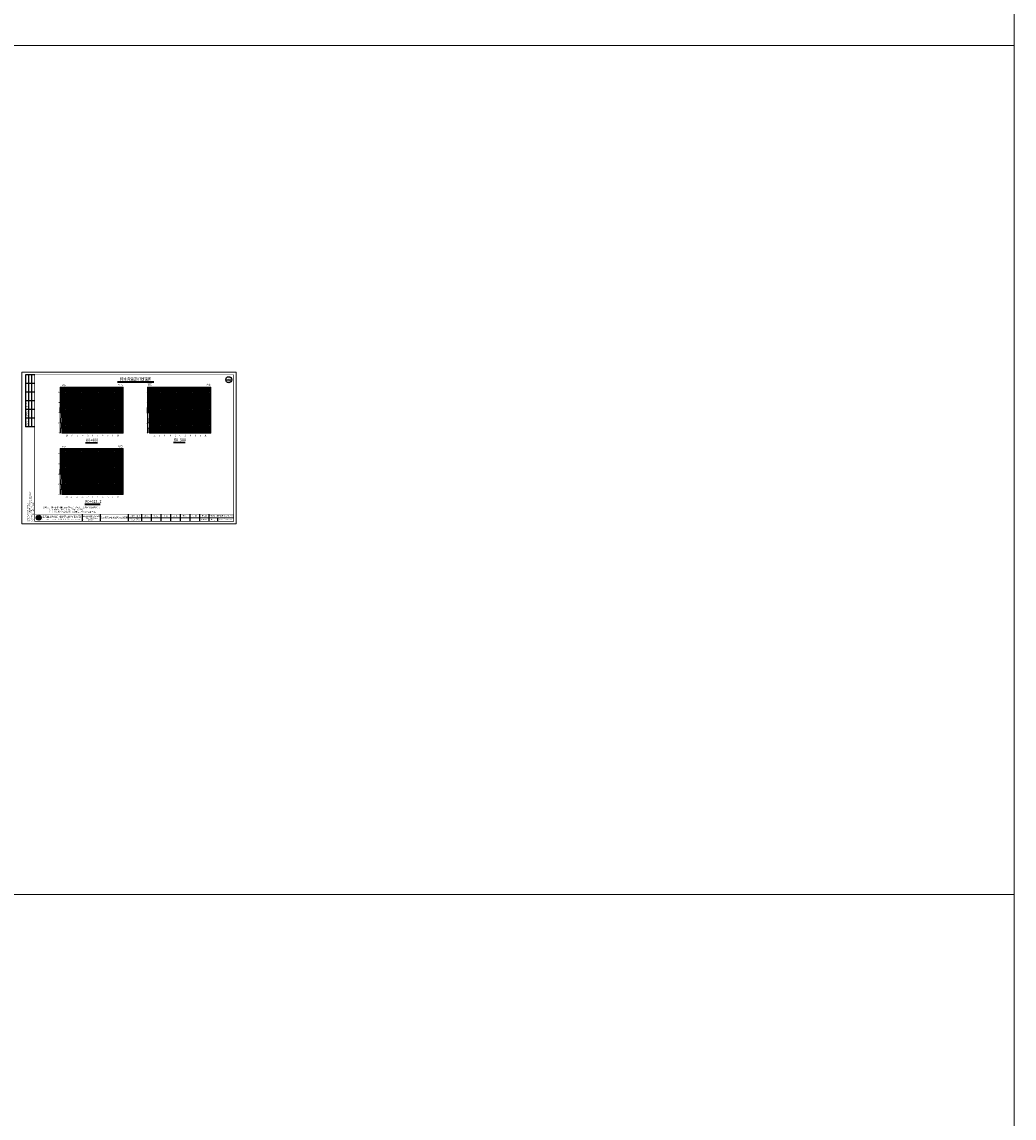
# Model space of a CAD drawing. Extents: x 464172 to 473094, y 3847158 to 3855433.
# Tile 77 of 98: x 471150 to 473094, y 3849191 to 3851338. Entities that reach past the tile are written whole.
import ezdxf
from ezdxf.enums import TextEntityAlignment as Align

# ---------------------------------------------------------------- set-up
doc = ezdxf.new("R2010")
doc.units = 0
doc.linetypes.add('4415', pattern=[5, 4, -1])
doc.layers.get('0').update_dxf_attribs({"linetype": 'CONTINUOUS'})
for name, color, linetype, lineweight in [('0.13文字', 3, 'CONTINUOUS', 13), ('2', 61, 'CONTINUOUS', 30), ('3', 8, 'CONTINUOUS', 5), ('文字', 7, 'CONTINUOUS', 15)]:
    doc.layers.add(name, color=color, linetype=linetype, lineweight=lineweight)
for name, color, linetype in [('DIMTEX', 7, 'CONTINUOUS'), ('DMX', 1, 'CONTINUOUS'), ('断面', 7, 'CONTINUOUS')]:
    doc.layers.add(name, color=color, linetype=linetype)
doc.styles.add('-仿宋_GB2312', font='FangSong_GB2312.ttf')
doc.styles.add('LYJFS', font='times.ttf', dxfattribs={"width": 0.7})
doc.styles.add('STYLE2', font='txt', dxfattribs={"width": 0.8})
doc.styles.add('仿宋', font='FangSong_GB2312.ttf', dxfattribs={"width": 0.8})
doc.styles.add('仿宋体', font='FangSong_GB2312.ttf', dxfattribs={"width": 0.8})
doc.styles.add('宋体', font='txt')
doc.styles.add('等线体', font='simhei.ttf')

# ---------------------------------------------------------------- blocks, each defined once
blk = doc.blocks.new('TK')
h = blk.add_hatch(color=152)
h.dxf.hatch_style = 1
h.paths.add_polyline_path([(37.8, 12, 1), (28.1, 12, 1)])
h.paths.add_polyline_path([(37.6, 12, 1), (28.3, 12, 1)], flags=16)
h = blk.add_hatch(color=152)
h.dxf.hatch_style = 1
edge = h.paths.add_edge_path()
edge.add_arc((34.8, 9.6), 1.46, 43.3177, 70.37)
edge.add_arc((33.4, 5.7), 5.57, 70.37, 84.5285)
edge.add_arc((32.8, -0.4), 11.7, 84.5285, 95.1775)
edge.add_arc((33, 9.9), 1.83, 111.7966, 130.9174, ccw=False)
edge.add_arc((34.9, 5.1), 6.94, 98.8427, 111.7966, ccw=False)
edge.add_arc((35.9, -1.7), 13.9, 95.2104, 98.8427, ccw=False)
edge.add_ellipse((32.9, 12.3), major_axis=(-1.77, 0), ratio=0.877698, start_angle=172.6539, end_angle=176.913)
edge.add_arc((34.5, 2), 10.2, 88.9999, 98.5227)
edge.add_arc((34.1, 4.6), 7.59, 98.5227, 116.8491)
edge.add_arc((31.3, 10.3), 1.23, 116.8491, 139.2901)
edge.add_arc((30.5, 10.9), 0.195, 139.2901, 263.0506)
edge.add_arc((30.7, 12.4), 1.71, 263.0506, 272.1363)
edge.add_arc((31.8, -18.9), 29.6, 88.4627, 92.1363, ccw=False)
edge.add_arc((32.5, 5.6), 5.1, 68.0711, 88.4627, ccw=False)
edge.add_arc((36.6, -10.9), 21.4, 95.9129, 98.7952)
edge.add_arc((35.2, -2.1), 12.5, 98.7952, 117.8497)
edge.add_arc((93.7, -228.5), 246, 104.7704, 105.1579, ccw=False)
edge.add_line((31, 9.4), (30.2, 9))
edge.add_arc((51.6, -88.1), 99.5, 100.9063, 102.3983, ccw=False)
edge.add_line((32.7, 9.6), (32.1, 9.4))
edge.add_arc((29.8, 38), 28.7, 274.6178, 279.6944)
edge.add_arc((33.9, 14.2), 4.57, 279.6944, 287.6119)
edge.add_arc((34.8, 11.4), 1.65, 287.6119, 311.5141)
edge.add_arc((35.7, 10.4), 0.275, 311.5141, 403.3177)
edge = h.paths.add_edge_path()
edge.add_arc((37.3, 13.1), 2.07, 138.9742, 204.1181, ccw=False)
edge.add_line((35.8, 14.5), (34.1, 14.5))
edge.add_line((34.1, 14.5), (34.1, 15.1))
edge.add_line((34.1, 15.1), (31.8, 15.1))
edge.add_line((31.8, 15.1), (31.8, 14.5))
edge.add_line((31.8, 14.5), (30.1, 14.5))
edge.add_arc((28.5, 13.1), 2.07, -24.1181, 41.0258, ccw=False)
edge.add_arc((27, 13.8), 3.75, 314.3441, 335.8819, ccw=False)
edge.add_arc((28.9, 14.2), 3.11, 282.3877, 290.1466)
edge.add_arc((25.9, 22.5), 12, 290.1466, 296.6495)
edge.add_ellipse((32.9, 12.3), major_axis=(-1.77, 0), ratio=0.877698, start_angle=176.913, end_angle=378.3747, ccw=False)
edge.add_ellipse((32.9, 12.3), major_axis=(-1.77, 0), ratio=0.877698, start_angle=172.6539, end_angle=176.913, ccw=False)
edge.add_ellipse((32.9, 12.3), major_axis=(-1.77, 0), ratio=0.877698, start_angle=161.6253, end_angle=172.6539, ccw=False)
edge.add_arc((40, 22.5), 12, 243.3505, 249.8534)
edge.add_arc((36.9, 14.2), 3.11, 249.8534, 257.6123)
edge.add_arc((38.9, 13.8), 3.75, 204.1181, 225.6559, ccw=False)
at = {"lineweight": 0}
for p, q in [((0, 0), (0, 297)), ((0, 297), (420, 297)), ((420, 297), (420, 0)), ((420, 0), (0, 0)), ((415, 12), (208, 12))]:
    blk.add_line(p, q, dxfattribs=at)
for p, q in [((25, 292), (7, 292)), ((7, 292), (7, 190)), ((13, 292), (13, 190)), ((19, 292), (19, 190)), ((25, 275), (7, 275)), ((25, 258), (7, 258)), ((25, 241), (7, 241)), ((25, 224), (7, 224)), ((25, 207), (7, 207)), ((25, 190), (7, 190)), ((118, 19), (118, 5)), ((153, 19), (153, 5)), ((208, 19), (208, 5)), ((234, 19), (234, 5)), ((253, 19), (253, 5)), ((272, 19), (272, 5)), ((291, 19), (291, 5)), ((310, 19), (310, 5)), ((329, 19), (329, 5)), ((348, 19), (348, 5)), ((366, 19), (366, 5)), ((383, 12), (383, 5))]:
    blk.add_line(p, q)
at = {"lineweight": 0, "const_width": 1}
blk.add_lwpolyline([(25, 292), (415, 292), (415, 5), (25, 5)], close=True, dxfattribs=at)
at = {"lineweight": 0, "const_width": 0.4}
blk.add_lwpolyline([(415, 19), (25, 19)], dxfattribs=at)
at = {"color": 152}
for points in [[(34.7, 12.2, 0.041575), (33, 12.1, 0.080135), (30.7, 11.4, 0.098231), (30.3, 11.1, 0.59944), (30.4, 10.7, 0.039664), (30.7, 10.7, -0.01603), (32.6, 10.7, -0.08921), (34.4, 10.4, 0.012577), (33.3, 10.2, 0.083333), (29.4, 8.9, -0.001691), (31, 9.4), (30.2, 9, -0.00651), (32.7, 9.6), (32.1, 9.4, 0.022155), (34.6, 9.7, 0.03456), (35.3, 9.8, 0.104673), (35.9, 10.2, 0.423464), (35.9, 10.6, 0.118589), (35.3, 11, 0.061857), (34, 11.3, 0.046498), (31.8, 11.3, -0.083624), (32.3, 11.6, -0.056582), (33.8, 12, -0.015851), (34.7, 12.1)], [(31.2, 11.8, -0.028382), (30, 11.3, -0.033867), (29.6, 11.1, 0.094254), (30.4, 12.3, 0.292155), (30.1, 14.5), (31.8, 14.5), (31.8, 15.1), (34.1, 15.1), (34.1, 14.5), (35.8, 14.5, 0.292155), (35.5, 12.3, 0.094254), (36.3, 11.1, -0.033867), (35.9, 11.3, -0.028382), (34.6, 11.8)]]:
    blk.add_lwpolyline(points, format="xyb", dxfattribs=at)
for radius in [4.84, 4.68]:
    blk.add_circle((32.9, 12), radius, dxfattribs=at)
blk.add_arc((34.9, 5.1), 6.94, 98.8427, 111.7966, dxfattribs=at)
for start_param, end_param in [(2.820893, 6.603885), (3.013378, 3.087714)]:
    blk.add_ellipse((32.9, 12.3), major_axis=(-1.77, 0), ratio=0.877698, start_param=start_param, end_param=end_param, dxfattribs=at)
at = {"style": '宋体'}
for s, height, width, p in [('江苏省水利勘测设计研究院有限公司', 3.75, 0.9, (77.1, 13.8)), ('Jiangsu Surveying and Design Institute of Water Resources Co., Ltd.', 2, 0.8, (77, 9)), ('农业综合开发中型灌区节水配套改造项目', 1.8, 0.75, (136, 14.7)), ('-江苏省徐州市丰县四联河灌区', 1.8, 0.75, (136, 11)), ('节水配套改造项目', 1.8, 0.75, (135.8, 7.9))]:
    blk.add_text(s, height=height, dxfattribs=dict(at, width=width)).set_placement(p, align=Align.MIDDLE)
at = {"style": 'LYJFS'}
for s, p in [('（阶段）', (216.8, 15.5)), ('（专业）', (216.8, 8.5))]:
    blk.add_text(s, height=2.5, dxfattribs=at).set_placement(p, align=Align.MIDDLE_CENTER)
at = {"style": '仿宋'}
blk.add_text('2018.05', height=2.5, dxfattribs=at).set_placement((357, 8.5), align=Align.MIDDLE)
at = {"rotation": 90}
for s, insert, char_height, attachment_point, style in [('会签者', (10, 215.5), 2.5, 5, '宋体'), ('日 期', (10, 232.5), 2.5, 5, '宋体'), ('会签专业', (10, 198.5), 2.5, 5, '宋体'), ('江苏省水利勘测设计研究院有限公司\\P地址：扬州市吉安路209号吉安大厦1号楼  邮编：225127\\P电话：0514-87860116  传真：0514-87889101\\P声明：未经授权，不得翻印、传播或它用。', (23.3, 4.9), 2, 7, '仿宋')]:
    blk.add_mtext(s, dxfattribs=dict(at, insert=insert, char_height=char_height, attachment_point=attachment_point, style=style))
at = {"char_height": 2.5, "attachment_point": 5, "style": '宋体'}
for s, insert in [('设计', (227.4, 15.5)), ('部分', (227.4, 8.5)), ('批 准', (243.5, 15.5)), ('核 定', (262.4, 15.5)), ('审 查', (281.4, 15.5)), ('校 核', (300.5, 15.5)), ('设 计', (319.5, 15.6)), ('制 图', (338.4, 15.5)), ('日 期', (357, 15.5)), ('甲级设计证书编号A132012666', (390.5, 15.5)), ('图 号', (374.5, 8.5))]:
    blk.add_mtext(s, dxfattribs=dict(at, insert=insert))

msp = doc.modelspace()

# ---------------------------------------------------------------- hatches: boundary and pattern name
at = {"linetype": 'Continuous'}
for points in [[(471225.09, 3850622.76), (471226.89, 3850622.76), (471226.89, 3850612.76), (471225.09, 3850612.76)], [(471226.89, 3850612.76), (471228.69, 3850612.76), (471228.69, 3850602.76), (471226.89, 3850602.76)], [(471396.59, 3850622.76), (471398.39, 3850622.76), (471398.39, 3850612.76), (471396.59, 3850612.76)], [(471398.39, 3850612.76), (471400.19, 3850612.76), (471400.19, 3850602.76), (471398.39, 3850602.76)], [(471225.09, 3850602.76), (471226.89, 3850602.76), (471226.89, 3850592.76), (471225.09, 3850592.76)], [(471226.89, 3850592.76), (471228.69, 3850592.76), (471228.69, 3850582.76), (471226.89, 3850582.76)], [(471396.59, 3850602.76), (471398.39, 3850602.76), (471398.39, 3850592.76), (471396.59, 3850592.76)], [(471398.39, 3850592.76), (471400.19, 3850592.76), (471400.19, 3850582.76), (471398.39, 3850582.76)], [(471225.09, 3850582.76), (471226.89, 3850582.76), (471226.89, 3850572.76), (471225.09, 3850572.76)], [(471226.89, 3850572.76), (471228.69, 3850572.76), (471228.69, 3850562.76), (471226.89, 3850562.76)], [(471396.59, 3850582.76), (471398.39, 3850582.76), (471398.39, 3850572.76), (471396.59, 3850572.76)], [(471398.39, 3850572.76), (471400.19, 3850572.76), (471400.19, 3850562.76), (471398.39, 3850562.76)], [(471225.09, 3850562.76), (471226.89, 3850562.76), (471226.89, 3850552.76), (471225.09, 3850552.76)], [(471226.9, 3850552.78), (471228.7, 3850552.78), (471228.7, 3850542.78), (471226.9, 3850542.78)], [(471396.59, 3850562.76), (471398.39, 3850562.76), (471398.39, 3850552.76), (471396.59, 3850552.76)], [(471398.4, 3850552.78), (471400.2, 3850552.78), (471400.2, 3850542.78), (471398.4, 3850542.78)], [(471225.09, 3850542.75), (471226.89, 3850542.75), (471226.89, 3850532.75), (471225.09, 3850532.75)], [(471396.59, 3850542.75), (471398.39, 3850542.75), (471398.39, 3850532.75), (471396.59, 3850532.75)], [(471225.09, 3850502.48), (471226.89, 3850502.48), (471226.89, 3850492.48), (471225.09, 3850492.48)], [(471226.89, 3850492.48), (471228.69, 3850492.48), (471228.69, 3850482.48), (471226.89, 3850482.48)], [(471225.09, 3850482.48), (471226.89, 3850482.48), (471226.89, 3850472.48), (471225.09, 3850472.48)], [(471225.09, 3850462.48), (471226.89, 3850462.48), (471226.89, 3850452.48), (471225.09, 3850452.48)], [(471226.89, 3850472.48), (471228.69, 3850472.48), (471228.69, 3850462.48), (471226.89, 3850462.48)], [(471225.09, 3850442.48), (471226.89, 3850442.48), (471226.89, 3850432.48), (471225.09, 3850432.48)], [(471226.89, 3850452.48), (471228.69, 3850452.48), (471228.69, 3850442.48), (471226.89, 3850442.48)], [(471225.09, 3850422.47), (471226.89, 3850422.47), (471226.89, 3850412.47), (471225.09, 3850412.47)], [(471226.9, 3850432.5), (471228.7, 3850432.5), (471228.7, 3850422.5), (471226.9, 3850422.5)]]:
    msp.add_hatch(color=7, dxfattribs=at).paths.add_polyline_path(points)

# ---------------------------------------------------------------- linework, layer by layer
at = {"color": 1, "linetype": '4415', "lineweight": 30}
for p, q in [((471308.7, 3850592.77), (471293.69, 3850552.76)), ((471480.23, 3850592.85), (471465.19, 3850552.76)), ((471283.69, 3850552.76), (471272.6, 3850582.33)), ((471455.19, 3850552.76), (471443.13, 3850584.91)), ((471293.69, 3850552.76), (471283.69, 3850552.76)), ((471465.19, 3850552.76), (471455.19, 3850552.76)), ((471283.69, 3850432.48), (471271.27, 3850465.62)), ((471308.44, 3850471.81), (471293.69, 3850432.48)), ((471293.69, 3850432.48), (471283.69, 3850432.48))]:
    msp.add_line(p, q, dxfattribs=at)
at = {"linetype": 'Continuous', "lineweight": 20, "flags": 128}
for points in [[(471300.97, 3850577.9), (471294.63, 3850593.67), (471279.47, 3850593.65)], [(471470.09, 3850575.79), (471463.74, 3850591.57), (471448.59, 3850591.54)], [(471280.83, 3850560.4), (471273.26, 3850552.07), (471258.11, 3850552.07)], [(471452.33, 3850560.4), (471444.76, 3850552.07), (471429.61, 3850552.07)], [(471297.59, 3850458.78), (471291.25, 3850474.56), (471276.1, 3850474.53)], [(471280.83, 3850440.12), (471273.26, 3850431.79), (471258.11, 3850431.79)]]:
    msp.add_lwpolyline(points, dxfattribs=at)
at = {"linetype": 'Continuous', "flags": 128}
for points in [[(471225.09, 3850582.76), (471226.89, 3850582.76), (471226.89, 3850572.76), (471225.09, 3850572.76)], [(471396.59, 3850582.76), (471398.39, 3850582.76), (471398.39, 3850572.76), (471396.59, 3850572.76)], [(471225.09, 3850462.48), (471226.89, 3850462.48), (471226.89, 3850452.48), (471225.09, 3850452.48)]]:
    msp.add_lwpolyline(points, close=True, dxfattribs=at)
at = {"layer": '2', "color": 7, "lineweight": 15}
for points in [[(471228.69, 3850622.69), (471348.69, 3850622.69)], [(471228.69, 3850612.76), (471348.69, 3850612.76)], [(471238.69, 3850622.76), (471238.69, 3850532.76)], [(471248.69, 3850622.76), (471248.69, 3850532.76)], [(471258.69, 3850622.76), (471258.69, 3850532.76)], [(471268.69, 3850622.76), (471268.69, 3850532.76)], [(471278.69, 3850622.76), (471278.69, 3850532.76)], [(471298.69, 3850622.76), (471298.69, 3850532.76)], [(471308.69, 3850622.76), (471308.69, 3850532.76)], [(471318.69, 3850622.76), (471318.69, 3850532.76)], [(471328.69, 3850622.76), (471328.69, 3850532.76)], [(471338.69, 3850622.76), (471338.69, 3850532.76)], [(471348.69, 3850622.76), (471348.69, 3850532.76)], [(471400.19, 3850622.69), (471520.19, 3850622.69)], [(471400.19, 3850612.76), (471520.19, 3850612.76)], [(471410.19, 3850622.76), (471410.19, 3850532.76)], [(471420.19, 3850622.76), (471420.19, 3850532.76)], [(471430.19, 3850622.76), (471430.19, 3850532.76)], [(471440.19, 3850622.76), (471440.19, 3850532.76)], [(471470.19, 3850622.76), (471470.19, 3850532.76)], [(471480.19, 3850622.76), (471480.19, 3850532.76)], [(471490.19, 3850622.76), (471490.19, 3850532.76)], [(471500.19, 3850622.76), (471500.19, 3850532.76)], [(471510.19, 3850622.76), (471510.19, 3850532.76)], [(471520.19, 3850622.76), (471520.19, 3850532.76)], [(471228.69, 3850602.76), (471348.69, 3850602.76)], [(471228.69, 3850592.76), (471348.69, 3850592.76)], [(471400.19, 3850602.76), (471520.19, 3850602.76)], [(471400.19, 3850592.76), (471520.19, 3850592.76)], [(471228.69, 3850582.76), (471348.69, 3850582.76)], [(471400.19, 3850582.76), (471520.19, 3850582.76)], [(471228.69, 3850562.76), (471348.69, 3850562.76)], [(471400.19, 3850562.76), (471520.19, 3850562.76)], [(471228.69, 3850532.76), (471348.69, 3850532.76)], [(471400.19, 3850532.76), (471520.19, 3850532.76)], [(471228.69, 3850502.41), (471348.69, 3850502.41)], [(471228.69, 3850492.48), (471348.69, 3850492.48)], [(471238.69, 3850502.48), (471238.69, 3850412.48)], [(471248.69, 3850502.48), (471248.69, 3850412.48)], [(471258.69, 3850502.48), (471258.69, 3850412.48)], [(471268.69, 3850502.48), (471268.69, 3850412.48)], [(471278.69, 3850502.48), (471278.69, 3850412.48)], [(471298.69, 3850502.48), (471298.69, 3850412.48)], [(471308.69, 3850502.48), (471308.69, 3850412.48)], [(471318.69, 3850502.48), (471318.69, 3850412.48)], [(471328.69, 3850502.48), (471328.69, 3850412.48)], [(471338.69, 3850502.48), (471338.69, 3850412.48)], [(471348.69, 3850502.48), (471348.69, 3850412.48)], [(471228.69, 3850482.48), (471348.69, 3850482.48)], [(471228.69, 3850472.48), (471348.69, 3850472.48)], [(471228.69, 3850462.48), (471348.69, 3850462.48)], [(471228.69, 3850442.48), (471348.69, 3850442.48)], [(471228.69, 3850412.48), (471348.69, 3850412.48)]]:
    msp.add_lwpolyline(points, dxfattribs=at)
at = {"layer": '2', "color": 3, "lineweight": 15}
for points in [[(471288.69, 3850622.76), (471288.69, 3850532.76)], [(471460.19, 3850622.76), (471460.19, 3850532.76)], [(471288.69, 3850502.48), (471288.69, 3850412.48)]]:
    msp.add_lwpolyline(points, dxfattribs=at)
at = {"layer": '2', "color": 7, "lineweight": 15, "flags": 128}
for points in [[(471228.69, 3850572.76), (471348.69, 3850572.76)], [(471400.19, 3850572.76), (471520.19, 3850572.76)], [(471228.69, 3850452.48), (471348.69, 3850452.48)]]:
    msp.add_lwpolyline(points, dxfattribs=at)
at = {"layer": '2', "color": 0, "lineweight": 15}
for points in [[(471228.69, 3850552.76), (471348.69, 3850552.76)], [(471400.19, 3850552.76), (471520.19, 3850552.76)], [(471228.69, 3850542.76), (471348.69, 3850542.76)], [(471400.19, 3850542.76), (471520.19, 3850542.76)], [(471228.69, 3850432.48), (471348.69, 3850432.48)], [(471228.69, 3850422.48), (471348.69, 3850422.48)]]:
    msp.add_lwpolyline(points, dxfattribs=at)
at = {"layer": '3', "lineweight": 5}
for points in [[(471228.69, 3850620.76), (471348.69, 3850620.76)], [(471228.69, 3850618.76), (471348.69, 3850618.76)], [(471228.69, 3850616.76), (471348.69, 3850616.76)], [(471228.69, 3850614.76), (471348.69, 3850614.76)], [(471230.69, 3850622.76), (471230.69, 3850532.76)], [(471232.69, 3850622.76), (471232.69, 3850532.76)], [(471234.69, 3850622.76), (471234.69, 3850532.76)], [(471236.69, 3850622.76), (471236.69, 3850532.76)], [(471240.69, 3850622.76), (471240.69, 3850532.76)], [(471242.69, 3850622.76), (471242.69, 3850532.76)], [(471244.69, 3850622.76), (471244.69, 3850532.76)], [(471246.69, 3850622.76), (471246.69, 3850532.76)], [(471250.69, 3850622.76), (471250.69, 3850532.76)], [(471252.69, 3850622.76), (471252.69, 3850532.76)], [(471254.69, 3850622.76), (471254.69, 3850532.76)], [(471256.69, 3850622.76), (471256.69, 3850532.76)], [(471260.69, 3850622.76), (471260.69, 3850532.76)], [(471262.69, 3850622.76), (471262.69, 3850532.76)], [(471264.69, 3850622.76), (471264.69, 3850532.76)], [(471266.69, 3850622.76), (471266.69, 3850532.76)], [(471270.69, 3850622.76), (471270.69, 3850532.76)], [(471272.69, 3850622.76), (471272.69, 3850532.76)], [(471274.69, 3850622.76), (471274.69, 3850532.76)], [(471276.69, 3850622.76), (471276.69, 3850532.76)], [(471280.69, 3850622.76), (471280.69, 3850532.76)], [(471282.69, 3850622.76), (471282.69, 3850532.76)], [(471284.69, 3850622.76), (471284.69, 3850532.76)], [(471286.69, 3850622.76), (471286.69, 3850532.76)], [(471290.69, 3850622.76), (471290.69, 3850532.76)], [(471292.69, 3850622.76), (471292.69, 3850532.76)], [(471294.69, 3850622.76), (471294.69, 3850532.76)], [(471296.69, 3850622.76), (471296.69, 3850532.76)], [(471300.69, 3850622.76), (471300.69, 3850532.76)], [(471302.69, 3850622.76), (471302.69, 3850532.76)], [(471304.69, 3850622.76), (471304.69, 3850532.76)], [(471306.69, 3850622.76), (471306.69, 3850532.76)], [(471310.69, 3850622.76), (471310.69, 3850532.76)], [(471312.69, 3850622.76), (471312.69, 3850532.76)], [(471314.69, 3850622.76), (471314.69, 3850532.76)], [(471316.69, 3850622.76), (471316.69, 3850532.76)], [(471320.69, 3850622.76), (471320.69, 3850532.76)], [(471322.69, 3850622.76), (471322.69, 3850532.76)], [(471324.69, 3850622.76), (471324.69, 3850532.76)], [(471326.69, 3850622.76), (471326.69, 3850532.76)], [(471330.69, 3850622.76), (471330.69, 3850532.76)], [(471332.69, 3850622.76), (471332.69, 3850532.76)], [(471334.69, 3850622.76), (471334.69, 3850532.76)], [(471336.69, 3850622.76), (471336.69, 3850532.76)], [(471340.69, 3850622.76), (471340.69, 3850532.76)], [(471342.69, 3850622.76), (471342.69, 3850532.76)], [(471344.69, 3850622.76), (471344.69, 3850532.76)], [(471346.69, 3850622.76), (471346.69, 3850532.76)], [(471400.19, 3850620.76), (471520.19, 3850620.76)], [(471400.19, 3850618.76), (471520.19, 3850618.76)], [(471400.19, 3850616.76), (471520.19, 3850616.76)], [(471400.19, 3850614.76), (471520.19, 3850614.76)], [(471402.19, 3850622.76), (471402.19, 3850532.76)], [(471404.19, 3850622.76), (471404.19, 3850532.76)], [(471406.19, 3850622.76), (471406.19, 3850532.76)], [(471408.19, 3850622.76), (471408.19, 3850532.76)], [(471412.19, 3850622.76), (471412.19, 3850532.76)], [(471414.19, 3850622.76), (471414.19, 3850532.76)], [(471416.19, 3850622.76), (471416.19, 3850532.76)], [(471418.19, 3850622.76), (471418.19, 3850532.76)], [(471422.19, 3850622.76), (471422.19, 3850532.76)], [(471424.19, 3850622.76), (471424.19, 3850532.76)], [(471426.19, 3850622.76), (471426.19, 3850532.76)], [(471428.19, 3850622.76), (471428.19, 3850532.76)], [(471432.19, 3850622.76), (471432.19, 3850532.76)], [(471434.19, 3850622.76), (471434.19, 3850532.76)], [(471436.19, 3850622.76), (471436.19, 3850532.76)], [(471438.19, 3850622.76), (471438.19, 3850532.76)], [(471442.19, 3850622.76), (471442.19, 3850532.76)], [(471444.19, 3850622.76), (471444.19, 3850532.76)], [(471446.19, 3850622.76), (471446.19, 3850532.76)], [(471448.19, 3850622.76), (471448.19, 3850532.76)], [(471452.19, 3850622.76), (471452.19, 3850532.76)], [(471454.19, 3850622.76), (471454.19, 3850532.76)], [(471456.19, 3850622.76), (471456.19, 3850532.76)], [(471458.19, 3850622.76), (471458.19, 3850532.76)], [(471462.19, 3850622.76), (471462.19, 3850532.76)], [(471464.19, 3850622.76), (471464.19, 3850532.76)], [(471466.19, 3850622.76), (471466.19, 3850532.76)], [(471468.19, 3850622.76), (471468.19, 3850532.76)], [(471472.19, 3850622.76), (471472.19, 3850532.76)], [(471474.19, 3850622.76), (471474.19, 3850532.76)], [(471476.19, 3850622.76), (471476.19, 3850532.76)], [(471478.19, 3850622.76), (471478.19, 3850532.76)], [(471482.19, 3850622.76), (471482.19, 3850532.76)], [(471484.19, 3850622.76), (471484.19, 3850532.76)], [(471486.19, 3850622.76), (471486.19, 3850532.76)], [(471488.19, 3850622.76), (471488.19, 3850532.76)], [(471492.19, 3850622.76), (471492.19, 3850532.76)], [(471494.19, 3850622.76), (471494.19, 3850532.76)], [(471496.19, 3850622.76), (471496.19, 3850532.76)], [(471498.19, 3850622.76), (471498.19, 3850532.76)], [(471502.19, 3850622.76), (471502.19, 3850532.76)], [(471504.19, 3850622.76), (471504.19, 3850532.76)], [(471506.19, 3850622.76), (471506.19, 3850532.76)], [(471508.19, 3850622.76), (471508.19, 3850532.76)], [(471512.19, 3850622.76), (471512.19, 3850532.76)], [(471514.19, 3850622.76), (471514.19, 3850532.76)], [(471516.19, 3850622.76), (471516.19, 3850532.76)], [(471518.19, 3850622.76), (471518.19, 3850532.76)], [(471228.69, 3850610.76), (471348.69, 3850610.76)], [(471228.69, 3850608.76), (471348.69, 3850608.76)], [(471228.69, 3850606.76), (471348.69, 3850606.76)], [(471228.69, 3850604.76), (471348.69, 3850604.76)], [(471228.69, 3850600.76), (471348.69, 3850600.76)], [(471228.69, 3850598.76), (471348.69, 3850598.76)], [(471228.69, 3850596.76), (471348.69, 3850596.76)], [(471228.69, 3850594.76), (471348.69, 3850594.76)], [(471228.69, 3850590.76), (471348.69, 3850590.76)], [(471400.19, 3850610.76), (471520.19, 3850610.76)], [(471400.19, 3850608.76), (471520.19, 3850608.76)], [(471400.19, 3850606.76), (471520.19, 3850606.76)], [(471400.19, 3850604.76), (471520.19, 3850604.76)], [(471400.19, 3850600.76), (471520.19, 3850600.76)], [(471400.19, 3850598.76), (471520.19, 3850598.76)], [(471400.19, 3850596.76), (471520.19, 3850596.76)], [(471400.19, 3850594.76), (471520.19, 3850594.76)], [(471400.19, 3850590.76), (471520.19, 3850590.76)], [(471228.69, 3850588.76), (471348.69, 3850588.76)], [(471228.69, 3850586.76), (471348.69, 3850586.76)], [(471228.69, 3850584.76), (471348.69, 3850584.76)], [(471228.69, 3850580.76), (471348.69, 3850580.76)], [(471228.69, 3850578.76), (471348.69, 3850578.76)], [(471228.69, 3850576.76), (471348.69, 3850576.76)], [(471228.69, 3850574.76), (471348.69, 3850574.76)], [(471228.69, 3850570.76), (471348.69, 3850570.76)], [(471228.69, 3850568.76), (471348.69, 3850568.76)], [(471400.19, 3850588.76), (471520.19, 3850588.76)], [(471400.19, 3850586.76), (471520.19, 3850586.76)], [(471400.19, 3850584.76), (471520.19, 3850584.76)], [(471400.19, 3850580.76), (471520.19, 3850580.76)], [(471400.19, 3850578.76), (471520.19, 3850578.76)], [(471400.19, 3850576.76), (471520.19, 3850576.76)], [(471400.19, 3850574.76), (471520.19, 3850574.76)], [(471400.19, 3850570.76), (471520.19, 3850570.76)], [(471400.19, 3850568.76), (471520.19, 3850568.76)], [(471228.69, 3850566.76), (471348.69, 3850566.76)], [(471228.69, 3850564.76), (471348.69, 3850564.76)], [(471228.69, 3850560.76), (471348.69, 3850560.76)], [(471228.69, 3850558.76), (471348.69, 3850558.76)], [(471228.69, 3850556.76), (471348.69, 3850556.76)], [(471228.69, 3850554.76), (471348.69, 3850554.76)], [(471228.69, 3850550.76), (471348.69, 3850550.76)], [(471228.69, 3850548.76), (471348.69, 3850548.76)], [(471400.19, 3850566.76), (471520.19, 3850566.76)], [(471400.19, 3850564.76), (471520.19, 3850564.76)], [(471400.19, 3850560.76), (471520.19, 3850560.76)], [(471400.19, 3850558.76), (471520.19, 3850558.76)], [(471400.19, 3850556.76), (471520.19, 3850556.76)], [(471400.19, 3850554.76), (471520.19, 3850554.76)], [(471400.19, 3850550.76), (471520.19, 3850550.76)], [(471400.19, 3850548.76), (471520.19, 3850548.76)], [(471228.69, 3850546.76), (471348.69, 3850546.76)], [(471228.69, 3850544.76), (471348.69, 3850544.76)], [(471228.69, 3850540.76), (471348.69, 3850540.76)], [(471228.69, 3850538.76), (471348.69, 3850538.76)], [(471228.69, 3850536.76), (471348.69, 3850536.76)], [(471228.69, 3850534.76), (471348.69, 3850534.76)], [(471400.19, 3850546.76), (471520.19, 3850546.76)], [(471400.19, 3850544.76), (471520.19, 3850544.76)], [(471400.19, 3850540.76), (471520.19, 3850540.76)], [(471400.19, 3850538.76), (471520.19, 3850538.76)], [(471400.19, 3850536.76), (471520.19, 3850536.76)], [(471400.19, 3850534.76), (471520.19, 3850534.76)], [(471228.69, 3850500.48), (471348.69, 3850500.48)], [(471228.69, 3850498.48), (471348.69, 3850498.48)], [(471228.69, 3850496.48), (471348.69, 3850496.48)], [(471228.69, 3850494.48), (471348.69, 3850494.48)], [(471228.69, 3850490.48), (471348.69, 3850490.48)], [(471228.69, 3850488.48), (471348.69, 3850488.48)], [(471228.69, 3850486.48), (471348.69, 3850486.48)], [(471228.69, 3850484.48), (471348.69, 3850484.48)], [(471230.69, 3850502.48), (471230.69, 3850412.48)], [(471232.69, 3850502.48), (471232.69, 3850412.48)], [(471234.69, 3850502.48), (471234.69, 3850412.48)], [(471236.69, 3850502.48), (471236.69, 3850412.48)], [(471240.69, 3850502.48), (471240.69, 3850412.48)], [(471242.69, 3850502.48), (471242.69, 3850412.48)], [(471244.69, 3850502.48), (471244.69, 3850412.48)], [(471246.69, 3850502.48), (471246.69, 3850412.48)], [(471250.69, 3850502.48), (471250.69, 3850412.48)], [(471252.69, 3850502.48), (471252.69, 3850412.48)], [(471254.69, 3850502.48), (471254.69, 3850412.48)], [(471256.69, 3850502.48), (471256.69, 3850412.48)], [(471260.69, 3850502.48), (471260.69, 3850412.48)], [(471262.69, 3850502.48), (471262.69, 3850412.48)], [(471264.69, 3850502.48), (471264.69, 3850412.48)], [(471266.69, 3850502.48), (471266.69, 3850412.48)], [(471270.69, 3850502.48), (471270.69, 3850412.48)], [(471272.69, 3850502.48), (471272.69, 3850412.48)], [(471274.69, 3850502.48), (471274.69, 3850412.48)], [(471276.69, 3850502.48), (471276.69, 3850412.48)], [(471280.69, 3850502.48), (471280.69, 3850412.48)], [(471282.69, 3850502.48), (471282.69, 3850412.48)], [(471284.69, 3850502.48), (471284.69, 3850412.48)], [(471286.69, 3850502.48), (471286.69, 3850412.48)], [(471290.69, 3850502.48), (471290.69, 3850412.48)], [(471292.69, 3850502.48), (471292.69, 3850412.48)], [(471294.69, 3850502.48), (471294.69, 3850412.48)], [(471296.69, 3850502.48), (471296.69, 3850412.48)], [(471300.69, 3850502.48), (471300.69, 3850412.48)], [(471302.69, 3850502.48), (471302.69, 3850412.48)], [(471304.69, 3850502.48), (471304.69, 3850412.48)], [(471306.69, 3850502.48), (471306.69, 3850412.48)], [(471310.69, 3850502.48), (471310.69, 3850412.48)], [(471312.69, 3850502.48), (471312.69, 3850412.48)], [(471314.69, 3850502.48), (471314.69, 3850412.48)], [(471316.69, 3850502.48), (471316.69, 3850412.48)], [(471320.69, 3850502.48), (471320.69, 3850412.48)], [(471322.69, 3850502.48), (471322.69, 3850412.48)], [(471324.69, 3850502.48), (471324.69, 3850412.48)], [(471326.69, 3850502.48), (471326.69, 3850412.48)], [(471330.69, 3850502.48), (471330.69, 3850412.48)], [(471332.69, 3850502.48), (471332.69, 3850412.48)], [(471334.69, 3850502.48), (471334.69, 3850412.48)], [(471336.69, 3850502.48), (471336.69, 3850412.48)], [(471340.69, 3850502.48), (471340.69, 3850412.48)], [(471342.69, 3850502.48), (471342.69, 3850412.48)], [(471344.69, 3850502.48), (471344.69, 3850412.48)], [(471346.69, 3850502.48), (471346.69, 3850412.48)], [(471228.69, 3850480.48), (471348.69, 3850480.48)], [(471228.69, 3850478.48), (471348.69, 3850478.48)], [(471228.69, 3850476.48), (471348.69, 3850476.48)], [(471228.69, 3850474.48), (471348.69, 3850474.48)], [(471228.69, 3850470.48), (471348.69, 3850470.48)], [(471228.69, 3850468.48), (471348.69, 3850468.48)], [(471228.69, 3850466.48), (471348.69, 3850466.48)], [(471228.69, 3850464.48), (471348.69, 3850464.48)], [(471228.69, 3850460.48), (471348.69, 3850460.48)], [(471228.69, 3850458.48), (471348.69, 3850458.48)], [(471228.69, 3850456.48), (471348.69, 3850456.48)], [(471228.69, 3850454.48), (471348.69, 3850454.48)], [(471228.69, 3850450.48), (471348.69, 3850450.48)], [(471228.69, 3850448.48), (471348.69, 3850448.48)], [(471228.69, 3850446.48), (471348.69, 3850446.48)], [(471228.69, 3850444.48), (471348.69, 3850444.48)], [(471228.69, 3850440.48), (471348.69, 3850440.48)], [(471228.69, 3850438.48), (471348.69, 3850438.48)], [(471228.69, 3850436.48), (471348.69, 3850436.48)], [(471228.69, 3850434.48), (471348.69, 3850434.48)], [(471228.69, 3850430.48), (471348.69, 3850430.48)], [(471228.69, 3850428.48), (471348.69, 3850428.48)], [(471228.69, 3850426.48), (471348.69, 3850426.48)], [(471228.69, 3850424.48), (471348.69, 3850424.48)], [(471228.69, 3850420.48), (471348.69, 3850420.48)], [(471228.69, 3850418.48), (471348.69, 3850418.48)], [(471228.69, 3850416.48), (471348.69, 3850416.48)], [(471228.69, 3850414.48), (471348.69, 3850414.48)]]:
    msp.add_lwpolyline(points, dxfattribs=at)
at = {"layer": '3', "color": 0, "lineweight": 5}
for points in [[(471450.19, 3850622.76), (471450.19, 3850532.76)], [(471225.09, 3850552.76), (471348.69, 3850552.76)], [(471396.59, 3850552.76), (471520.19, 3850552.76)], [(471225.09, 3850542.76), (471348.69, 3850542.76)], [(471396.59, 3850542.76), (471520.19, 3850542.76)], [(471225.09, 3850432.48), (471348.69, 3850432.48)], [(471225.09, 3850422.48), (471348.69, 3850422.48)]]:
    msp.add_lwpolyline(points, dxfattribs=at)
at = {"layer": 'DIMTEX', "color": 1, "linetype": 'Continuous'}
for p, q in [((471337.66, 3850633.92), (471408.93, 3850633.92)), ((471274.87, 3850514.51), (471298.19, 3850514.51)), ((471447.01, 3850515.22), (471470.34, 3850515.22)), ((471273.62, 3850394.23), (471303.42, 3850394.23))]:
    msp.add_line(p, q, dxfattribs=at)
at = {"layer": 'DIMTEX', "linetype": 'Continuous'}
for p, q in [((471337.64, 3850632.95), (471408.93, 3850632.95)), ((471274.85, 3850513.55), (471298.19, 3850513.55)), ((471446.99, 3850514.26), (471470.34, 3850514.26)), ((471273.6, 3850393.27), (471303.42, 3850393.27))]:
    msp.add_line(p, q, dxfattribs=at)
at = {"layer": 'DMX', "color": 7, "linetype": 'Continuous', "lineweight": 15}
for p, q in [((471297.96, 3850571.33), (471307.77, 3850592.76)), ((471307.77, 3850592.76), (471348.69, 3850593.17)), ((471468.1, 3850571.7), (471478.34, 3850592.76)), ((471478.34, 3850592.76), (471520.19, 3850594.94)), ((471249.28, 3850585.96), (471269.61, 3850585.76)), ((471269.61, 3850585.76), (471282.42, 3850571.08)), ((471282.42, 3850571.08), (471284.84, 3850569.44)), ((471284.84, 3850569.44), (471288.18, 3850568.29)), ((471290.81, 3850567.76), (471293.93, 3850568.59)), ((471293.93, 3850568.59), (471296.14, 3850569.75)), ((471296.14, 3850569.75), (471297.96, 3850571.33)), ((471420.38, 3850587.48), (471442.05, 3850586.76)), ((471420.38, 3850587.48), (471420.38, 3850587.48)), ((471442.05, 3850586.76), (471450.84, 3850571.87)), ((471442.05, 3850586.76), (471442.05, 3850586.76)), ((471450.84, 3850571.87), (471454.03, 3850568.58)), ((471463.7, 3850567.51), (471465.49, 3850568.79)), ((471465.49, 3850568.79), (471468.1, 3850571.7)), ((471288.18, 3850568.29), (471290.81, 3850567.76)), ((471454.03, 3850568.58), (471456.79, 3850567.37)), ((471456.79, 3850567.37), (471460.78, 3850566.76)), ((471460.78, 3850566.76), (471463.7, 3850567.51)), ((471239.39, 3850468.28), (471275.36, 3850465.28)), ((471275.36, 3850465.28), (471282.54, 3850451.59)), ((471295.15, 3850451.77), (471302.03, 3850471.48)), ((471302.03, 3850471.48), (471348.69, 3850473.88)), ((471282.54, 3850451.59), (471283.36, 3850450.27)), ((471283.36, 3850450.27), (471284.78, 3850449.38)), ((471284.78, 3850449.38), (471286.86, 3850448.48)), ((471286.86, 3850448.48), (471289.07, 3850448.08)), ((471289.07, 3850448.08), (471290.32, 3850448.24)), ((471290.32, 3850448.24), (471291.21, 3850448.43)), ((471291.21, 3850448.43), (471292.61, 3850449.11)), ((471292.61, 3850449.11), (471293.74, 3850450.03)), ((471293.74, 3850450.03), (471295.15, 3850451.77))]:
    msp.add_line(p, q, dxfattribs=at)
at = {"layer": '断面', "color": 3, "lineweight": 15}
for p, q in [((473094.26, 3855432.78), (473094.26, 3847158.41)), ((464172.08, 3851292.53), (473094.26, 3851292.53)), ((464172.08, 3849628.65), (473094.26, 3849628.65))]:
    msp.add_line(p, q, dxfattribs=at)
at = {"layer": '断面'}
msp.add_line((471549.74, 3850637.43), (471561.54, 3850637.43), dxfattribs=at)
at = {"layer": '断面', "color": 3, "lineweight": 15}
for points in [[(471228.69, 3850622.76), (471225.09, 3850622.76)], [(471225.09, 3850622.76), (471225.09, 3850532.76)], [(471228.69, 3850612.76), (471225.09, 3850612.76)], [(471226.89, 3850622.76), (471226.89, 3850572.76)], [(471228.69, 3850622.76), (471228.69, 3850532.76)], [(471400.19, 3850622.76), (471396.59, 3850622.76)], [(471396.59, 3850622.76), (471396.59, 3850532.76)], [(471400.19, 3850612.76), (471396.59, 3850612.76)], [(471398.39, 3850622.76), (471398.39, 3850572.76)], [(471400.19, 3850622.76), (471400.19, 3850532.76)], [(471228.69, 3850602.76), (471225.09, 3850602.76)], [(471228.69, 3850592.76), (471225.09, 3850592.76)], [(471400.19, 3850602.76), (471396.59, 3850602.76)], [(471400.19, 3850592.76), (471396.59, 3850592.76)], [(471228.69, 3850582.76), (471225.09, 3850582.76)], [(471225.09, 3850572.76), (471228.69, 3850572.76)], [(471400.19, 3850582.76), (471396.59, 3850582.76)], [(471396.59, 3850572.76), (471400.19, 3850572.76)], [(471228.69, 3850502.48), (471225.09, 3850502.48)], [(471225.09, 3850502.48), (471225.09, 3850412.48)], [(471228.69, 3850492.48), (471225.09, 3850492.48)], [(471226.89, 3850502.48), (471226.89, 3850452.48)], [(471228.69, 3850502.48), (471228.69, 3850412.48)], [(471228.69, 3850482.48), (471225.09, 3850482.48)], [(471228.69, 3850472.48), (471225.09, 3850472.48)], [(471228.69, 3850462.48), (471225.09, 3850462.48)], [(471225.09, 3850452.48), (471228.69, 3850452.48)]]:
    msp.add_lwpolyline(points, dxfattribs=at)
at = {"layer": '断面', "color": 7, "lineweight": 15}
for points in [[(471228.69, 3850572.76), (471348.69, 3850572.76)], [(471400.19, 3850572.76), (471520.19, 3850572.76)], [(471228.69, 3850452.48), (471348.69, 3850452.48)]]:
    msp.add_lwpolyline(points, dxfattribs=at)
at = {"layer": '断面'}
msp.add_circle((471555.64, 3850637.43), 5.9, dxfattribs=at)

# ---------------------------------------------------------------- block references
at = {"layer": '断面', "xscale": 1.000049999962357, "yscale": 1.000049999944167, "zscale": 1.000049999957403}
msp.add_blockref('TK', (471150.31, 3850355.1), dxfattribs=at)

# ---------------------------------------------------------------- texts
at = {"style": '等线体'}
for s, p in [('桩左', (471228.52, 3850624.59)), ('桩右', (471338.9, 3850625.64)), ('桩左', (471396.62, 3850626.74)), ('桩右', (471511.81, 3850625.95)), ('桩左', (471228.52, 3850504.31)), ('桩右', (471338.9, 3850505.36))]:
    msp.add_text(s, height=3, dxfattribs=at).set_placement(p)
at = {"linetype": 'Continuous', "char_height": 3, "width": 37.9325, "attachment_point": 1, "style": '仿宋体'}
for s, insert in [('现状断面', (471280.61, 3850598.02)), ('现状断面', (471449.73, 3850595.91)), ('设计断面', (471259.28, 3850556.47)), ('设计断面', (471430.78, 3850556.47)), ('现状断面', (471277.24, 3850478.91)), ('设计断面', (471259.28, 3850436.19))]:
    msp.add_mtext(s, dxfattribs=dict(at, insert=insert))
at = {"insert": (471191.92, 3850388.19), "char_height": 2.5, "attachment_point": 1, "style": '仿宋体'}
msp.add_mtext('{\\W1;说明：1、图中高程（国家85高程基面）以米计,其余尺寸单位以厘米计；\\P      2、本图比例：纵比：1:50，横比：1:200；\\P      3、排水沟清淤05起点位于排水沟西端，终点位于赵首大沟。 }', dxfattribs=at)
at = {"layer": '0.13文字', "linetype": 'Continuous', "lineweight": 13, "insert": (471533.15, 3850364.88), "char_height": 1.8, "width": 55.5509, "attachment_point": 1, "style": 'LYJFS'}
msp.add_mtext('{\\fFangSong_GB2312|b0|i0|c134|p49;\\W1;\\C7; FX-2017-SLGQ-QY-SZ-06}', dxfattribs=at)
at = {"layer": 'DIMTEX', "linetype": 'Continuous', "style": 'STYLE2', "width": 0.8}
for s, height, p in [('排水沟清淤07断面图', 6, (471342.41, 3850635.64)), ('2', 4, (471554.37, 3850638.03)), ('2', 4, (471554.57, 3850632.92)), ('K0+400', 6, (471276.11, 3850516.24)), ('K0+500', 6, (471448.26, 3850516.95)), ('K0+623.2', 6, (471274.87, 3850395.96))]:
    msp.add_text(s, height=height, dxfattribs=at).set_placement(p)
at = {"layer": '文字', "color": 7, "style": '-仿宋_GB2312', "width": 0.8}
msp.add_text('孙庄示范方排水沟清淤05断面图', height=3.3327, dxfattribs=at).set_placement((471304.84, 3850365.35))
at = {"layer": '断面', "color": 7, "style": '等线体', "width": 0.8}
for s, p in [('40', (471221.79, 3850611.63)), ('40', (471393.29, 3850611.63)), ('39', (471221.64, 3850591.12)), ('39', (471393.14, 3850591.12)), ('38', (471221.76, 3850571.31)), ('38', (471393.26, 3850571.31)), ('37', (471221.76, 3850551.55)), ('37', (471393.26, 3850551.55)), ('36', (471221.76, 3850531.55)), ('36', (471393.26, 3850531.55)), ('40', (471221.79, 3850491.35)), ('39', (471221.64, 3850470.84)), ('38', (471221.76, 3850451.03)), ('37', (471221.76, 3850431.27)), ('36', (471221.76, 3850411.27))]:
    msp.add_text(s, height=2, dxfattribs=at).set_placement(p, align=Align.BOTTOM_LEFT)
at = {"layer": '断面', "color": 7, "style": '仿宋体'}
for rotation, p in [(291.90751, (471280.38, 3850567.64)), (67.56862, (471296.37, 3850567.47)), (291.90751, (471451.88, 3850567.64)), (67.56862, (471467.87, 3850567.47)), (291.90751, (471280.38, 3850447.36)), (67.56862, (471296.37, 3850447.19))]:
    msp.add_text('1:1.5', height=3, rotation=rotation, dxfattribs=at).set_placement(p, align=Align.MIDDLE)
at = {"layer": '断面', "color": 7, "style": '等线体', "width": 0.8}
for s, p in [('-10', (471237.68, 3850528.06)), ('-8', (471247.68, 3850528.06)), ('-6', (471257.68, 3850528.06)), ('-4', (471268.69, 3850528.06)), ('-2', (471278.69, 3850528.06)), ('0', (471288.69, 3850528.06)), ('2', (471298.69, 3850528.06)), ('4', (471308.69, 3850528.06)), ('6', (471318.69, 3850528.06)), ('8', (471328.32, 3850528.06)), ('10', (471338.64, 3850528.06)), ('-10', (471409.18, 3850528.06)), ('-8', (471419.18, 3850528.06)), ('-6', (471429.18, 3850528.06)), ('-4', (471440.19, 3850528.06)), ('-2', (471450.19, 3850528.06)), ('0', (471460.19, 3850528.06)), ('2', (471470.19, 3850528.06)), ('4', (471480.19, 3850528.06)), ('6', (471490.19, 3850528.06)), ('8', (471499.82, 3850528.06)), ('10', (471510.14, 3850528.06)), ('-10', (471237.68, 3850407.78)), ('-8', (471247.68, 3850407.78)), ('-6', (471257.68, 3850407.78)), ('-4', (471268.69, 3850407.78)), ('-2', (471278.69, 3850407.78)), ('0', (471288.69, 3850407.78)), ('2', (471298.69, 3850407.78)), ('4', (471308.69, 3850407.78)), ('6', (471318.69, 3850407.78)), ('8', (471328.32, 3850407.78)), ('10', (471338.64, 3850407.78))]:
    msp.add_text(s, height=3, dxfattribs=at).set_placement(p, align=Align.MIDDLE)

doc.saveas('drawing.dxf')
